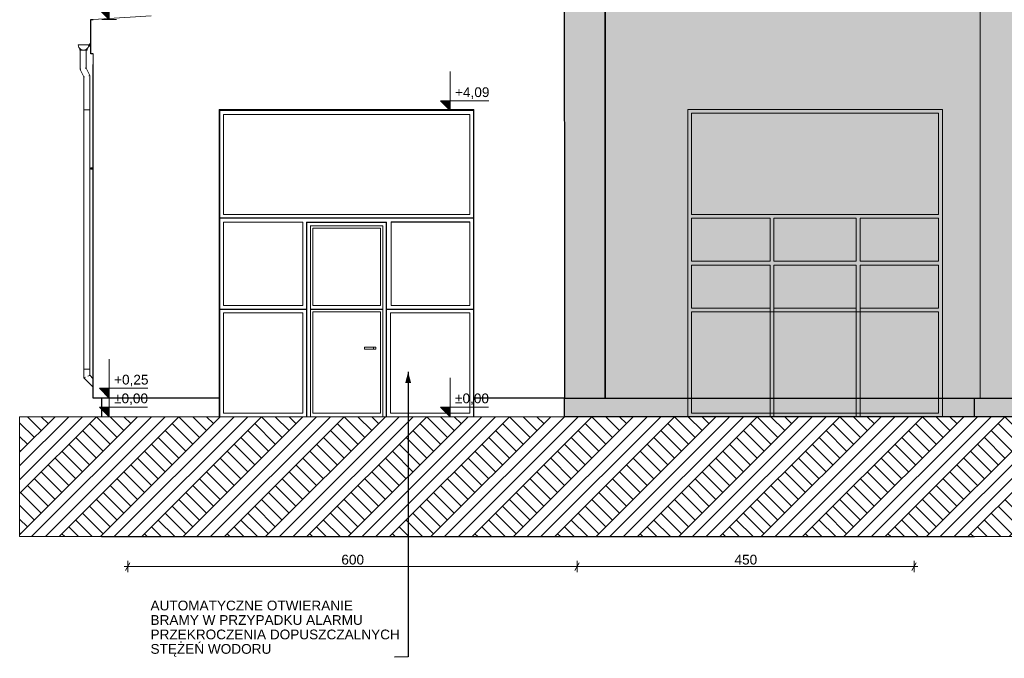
# Model space of a CAD drawing. Header units: centimetres. Extents: x -1412 to 8451, y -353 to 1224.
# Tile 22 of 24: x 5937 to 7252, y -353 to 500. Entities that reach past the tile are written whole.
import ezdxf

# ---------------------------------------------------------------- set-up
doc = ezdxf.new("R2010")
doc.units = ezdxf.units.CM
doc.header["$MEASUREMENT"] = 0
doc.linetypes.add('Wipeout_Contour', pattern=[100, 0, -100])
for name, color, linetype in [('00 - SUFIT Z BLACHY', 7, 'Continuous'), ('01 - myjnia', 7, 'Continuous'), ('131-Z Drogi', 7, 'Continuous'), ('280-A Dachy Powłoki', 7, 'Continuous'), ('299-A Wymiary Opisy', 7, 'Continuous'), ('420-K Ściany', 7, 'Continuous'), ('530 - Rynny i rury spustowe', 7, 'Continuous'), ('Nowe_299-A Wymiary Opisy', 7, 'Continuous'), ('Nowe_Drzwi Archicad', 7, 'Continuous'), ('Okna Archicada', 7, 'Continuous')]:
    doc.layers.add(name, color=color, linetype=linetype)
for name, color, linetype, lineweight in [('00 - SUFIT Z BLACHY_Nr_pióra__12', 7, 'Continuous', 13), ('01 - myjnia_Nr_pióra__11', 7, 'Continuous', 0), ('01 - myjnia_Nr_pióra__12', 7, 'Continuous', 13), ('0_Nr_pióra__12', 7, 'Continuous', 13), ('0_Nr_pióra__21', 7, 'Continuous', 20), ('131-Z Drogi_Nr_pióra__29', 7, 'Continuous', 20), ('299-A Wymiary Opisy_Nr_pióra__11', 7, 'Continuous', 0), ('420-K Ściany_Nr_pióra__12', 7, 'Continuous', 13), ('420-K Ściany_Nr_pióra__13', 7, 'Continuous', 25), ('450-K Belki_Nr_pióra__12', 7, 'Continuous', 13), ('530 - Rynny i rury spustowe_Nr_pióra__4', 7, 'Continuous', 20), ('Nowe_0_Nr_pióra__12', 7, 'Continuous', 13), ('Nowe_199-Z Wymiary i opisy_Nr_pióra__135', 5, 'Continuous', 20), ('Nowe_299-A Wymiary Opisy_Nr_pióra__11', 7, 'Continuous', 0), ('Nowe_420 - Wełna mineralna_Nr_pióra__12', 7, 'Continuous', 13), ('Nowe_420 - Wełna mineralna_Nr_pióra__13', 7, 'Continuous', 25), ('Nowe_420 - Wełna mineralna_Nr_pióra__93', 9, 'Continuous', 20), ('Nowe_Drzwi Archicad_Nr_pióra__12', 7, 'Continuous', 13), ('Nowe_Drzwi Archicad_Nr_pióra__3', 7, 'Continuous', 20), ('Okna Archicada_Nr_pióra__3', 7, 'Continuous', 20)]:
    doc.layers.add(name, color=color, linetype=linetype, lineweight=lineweight)
for name, color, linetype, lineweight, true_color in [('280-A Dachy Powłoki_Nr_pióra__92', 7, 'Continuous', 20, 0xdfdfdf), ('420-K Ściany_Nr_pióra__82', 7, 'Continuous', 20, 0xd9b486), ('530 - Rynny i rury spustowe_Nr_pióra__84', 7, 'Continuous', 20, 0x70828f), ('Nowe_420 - Wełna mineralna_Nr_pióra__43', 7, 'Continuous', 20, 0xb66956), ('Nowe_420 - Wełna mineralna_Nr_pióra__48', 7, 'Continuous', 20, 0xc7b59a), ('Nowe_420 - Wełna mineralna_Nr_pióra__51', 7, 'Continuous', 20, 0xbfcbcc)]:
    doc.layers.add(name, color=color, linetype=linetype, lineweight=lineweight, true_color=true_color)
doc.styles.add('STYL_AUTOMATYCZNY_1', font='arial.ttf')
doc.dimstyles.new('STYL_AUTOMATYCZNY__1', dxfattribs={"dimtxt": 13, "dimasz": 7.6, "dimexe": 0.18, "dimexo": 0.0625, "dimgap": 0, "dimtad": 1, "dimtih": 1, "dimtoh": 1, "dimdec": 0, "dimzin": 0, "dimdsep": 46, "dimtxsty": 'STYL_AUTOMATYCZNY_1', "dimblk": 'ARROWHEAD_2', "dimblk1": 'ARROWHEAD_2', "dimblk2": 'ARROWHEAD_2', "dimcen": 0.09, "dimclrd": 7, "dimclre": 7, "dimclrt": 7, "dimadec": 0, "dimazin": 0, "dimtfac": 1, "dimtdec": 4, "dimtmove": 0, "dimatfit": 3, "dimfxl": 0, "dimtolj": 1, "dimtzin": 0, "dimarcsym": 0})
doc.dimstyles.new('STYL_AUTOMATYCZNY__3', dxfattribs={"dimtxt": 0.18, "dimasz": 14.592, "dimexe": 0.18, "dimexo": 0.0625, "dimgap": 0, "dimtad": 0, "dimtih": 1, "dimtoh": 1, "dimdec": 4, "dimzin": 0, "dimdsep": 46, "dimcen": 0.09, "dimadec": 0, "dimazin": 0, "dimtfac": 1, "dimtdec": 4, "dimtmove": 0, "dimatfit": 3, "dimldrblk": 'ARROWHEAD_5', "dimfxl": 0, "dimtolj": 1, "dimtzin": 0, "dimarcsym": 0})

# ---------------------------------------------------------------- blocks, each defined once
blk = doc.blocks.new('ElemPrzekroju_246_3', base_point=(6039.1, -30.2))
at = {"layer": '420-K Ściany_Nr_pióra__13', "color": 7, "linetype": 'Continuous', "lineweight": 25}
for p, q in [((6034.9, -5.2), (6034.9, 439.8)), ((6097.9, -5.2), (6034.9, -5.2))]:
    blk.add_line(p, q, dxfattribs=at)
blk = doc.blocks.new('ElemPrzekroju_247_3', base_point=(6039.1, -30.2))
at = {"layer": '420-K Ściany_Nr_pióra__13', "color": 7, "linetype": 'Continuous', "lineweight": 25}
for p, q in [((6203.2, -5.2), (6097.9, -5.2)), ((6664.2, -5.2), (6543.2, -5.2))]:
    blk.add_line(p, q, dxfattribs=at)
blk = doc.blocks.new('ElemPrzekroju_248_3', base_point=(6039.1, -30.2))
at = {"layer": '420-K Ściany_Nr_pióra__13', "color": 7, "linetype": 'Continuous', "lineweight": 25}
for p, q in [((7628.7, 199.8), (7628.7, -5.2)), ((7630.3, -5.2), (7630.3, 199.8)), ((7219.5, -5.2), (7628.7, -5.2)), ((7628.7, -5.2), (7630.3, -5.2))]:
    blk.add_line(p, q, dxfattribs=at)
blk = doc.blocks.new('ElemPrzekroju_249_3', base_point=(6039.1, -30.2))
at = {"layer": '420-K Ściany_Nr_pióra__13', "color": 7, "linetype": 'Continuous', "lineweight": 25}
for p, q in [((6045.8, -5.2), (6045.8, -30.2)), ((6718.6, -5.2), (7211.5, -5.2)), ((7211.5, -5.2), (7211.5, -5.2)), ((7211.5, -5.2), (7211.5, -30.2)), ((7211.6, -30.2), (7211.6, -5.2)), ((6045.8, -130.2), (6045.8, -190.2)), ((7211.5, -130.2), (7211.5, -190.2)), ((7211.6, -190.2), (7211.6, -130.2)), ((6045.8, -190.2), (7211.5, -190.2)), ((7211.5, -190.2), (7211.6, -190.2))]:
    blk.add_line(p, q, dxfattribs=at)
blk = doc.blocks.new('ElemPrzekroju_250_3', base_point=(6039.1, -30.2))
at = {"layer": '0_Nr_pióra__12', "color": 7, "linetype": 'Continuous', "lineweight": 13}
for p, q in [((6203.3, -30.2), (6203.3, -5.2)), ((6203.3, -5.2), (6203.3, -5.2)), ((6203.3, -5.2), (6203.3, -30.2)), ((6543.3, -5.2), (6543.3, -30.2))]:
    blk.add_line(p, q, dxfattribs=at)
blk = doc.blocks.new('ElemPrzekroju_251_3', base_point=(6039.1, -30.2))
at = {"layer": '131-Z Drogi', "linetype": 'Continuous', "lineweight": 0, "true_color": 0x000000}
blk.add_hatch(color=18, dxfattribs=at).paths.add_polyline_path([(8013.2, -30.2), (5939.1, -30.2), (5939.1, -130.2), (8013.2, -130.2)])
at = {"layer": '131-Z Drogi_Nr_pióra__29', "color": 7, "linetype": 'Continuous', "lineweight": 20}
for p, q in [((8013.2, -30.2), (5939.1, -30.2)), ((8013.2, -130.2), (5939.1, -130.2))]:
    blk.add_line(p, q, dxfattribs=at)
blk = doc.blocks.new('ElemPrzekroju_252_3', base_point=(6039.1, -30.2))
at = {"layer": '00 - SUFIT Z BLACHY_Nr_pióra__12', "color": 7, "linetype": 'Continuous', "lineweight": 13}
for p, q in [((6664, 539.7), (6664.2, 539.7)), ((6034.9, 499.8), (6112.2, 504.7)), ((6034.9, 439.8), (6034.9, 454.1))]:
    blk.add_line(p, q, dxfattribs=at)
blk = doc.blocks.new('ElemPrzekroju_253_3', base_point=(6039.1, -30.2))
at = {"layer": '420-K Ściany_Nr_pióra__82', "color": 43, "linetype": 'Continuous', "lineweight": 20, "true_color": 0xd9b486}
for p, q in [((6664.2, 659.8), (6664.2, 539.7)), ((7219.5, -5.2), (7219.5, 581.7)), ((7219.5, -5.2), (7211.5, -5.2))]:
    blk.add_line(p, q, dxfattribs=at)
blk = doc.blocks.new('ElemPrzekroju_254_3', base_point=(6039.1, -30.2))
at = {"layer": '420-K Ściany_Nr_pióra__12', "color": 7, "linetype": 'Continuous', "lineweight": 13}
for p, q in [((6664.2, -5.2), (6664.2, 659.7)), ((6718.6, -5.2), (6718.6, 652.1)), ((6718.6, -5.2), (6664.2, -5.2))]:
    blk.add_line(p, q, dxfattribs=at)
blk = doc.blocks.new('ElemPrzekroju_263_3', base_point=(6039.1, -30.2))
at = {"layer": '280-A Dachy Powłoki_Nr_pióra__92', "color": 254, "linetype": 'Continuous', "lineweight": 20, "true_color": 0xdfdfdf}
for p, q in [((6028.9, 465.9), (6031.9, 468.8)), ((6030, 464.8), (6028.9, 465.9)), ((6031.9, 466.7), (6030, 464.8)), ((6031.9, 462.9), (6030, 464.8))]:
    blk.add_line(p, q, dxfattribs=at)
blk = doc.blocks.new('ElemPrzekroju_264_3', base_point=(6039.1, -30.2))
at = {"layer": '530 - Rynny i rury spustowe_Nr_pióra__4', "color": 7, "linetype": 'Continuous', "lineweight": 20}
for p, q in [((6014.9, 466.1), (6015.8, 462.6)), ((6021.9, 466.1), (6014.9, 466.1)), ((6015.8, 462.6), (6018.4, 460.1)), ((6016.9, 461.6), (6016.9, 459.1)), ((6028.9, 466.1), (6021.9, 466.1)), ((6025.4, 460.1), (6028, 462.6)), ((6026.9, 461.6), (6026.9, 459.1)), ((6028, 462.6), (6028.9, 466.1)), ((6016.9, 459.1), (6021.9, 459.1)), ((6018.4, 460.1), (6021.9, 459.1)), ((6021.9, 459.1), (6025.4, 460.1)), ((6026.9, 459.1), (6021.9, 459.1))]:
    blk.add_line(p, q, dxfattribs=at)
blk = doc.blocks.new('ElemPrzekroju_265_3', base_point=(6039.1, -30.2))
at = {"layer": '420-K Ściany_Nr_pióra__13', "color": 7, "linetype": 'Continuous', "lineweight": 25}
for p, q in [((6031.9, 454.1), (6031.9, 499.8)), ((6031.9, 499.8), (6034.9, 499.8)), ((6034.9, 454.1), (6031.9, 454.1))]:
    blk.add_line(p, q, dxfattribs=at)
blk = doc.blocks.new('ElemPrzekroju_266_3', base_point=(6039.1, -30.2))
at = {"layer": '530 - Rynny i rury spustowe_Nr_pióra__84', "color": 8, "linetype": 'Continuous', "lineweight": 20, "true_color": 0x70828f}
for p, q in [((6022.3, 379.3), (6022.3, 33.4)), ((6030.3, 379.3), (6030.3, 33.4)), ((6022.6, 33.4), (6022.3, 33.4)), ((6022.3, 33.4), (6022.3, 21.8)), ((6023.5, 33.4), (6022.6, 33.4)), ((6024.8, 33.4), (6023.5, 33.4)), ((6026.3, 33.4), (6024.8, 33.4)), ((6027.8, 33.4), (6026.3, 33.4)), ((6029.1, 33.4), (6027.8, 33.4)), ((6030, 33.4), (6029.1, 33.4)), ((6030.3, 33.4), (6030, 33.4)), ((6030.3, 33.4), (6030.3, 25.1)), ((6022.6, 21.9), (6022.3, 21.8)), ((6022.3, 21.8), (6034.1, 10)), ((6023.5, 22.3), (6022.6, 21.9)), ((6024.8, 22.8), (6023.5, 22.3)), ((6029.1, 24.6), (6027.8, 24.1)), ((6030, 25), (6029.1, 24.6)), ((6030.3, 25.1), (6030, 25)), ((6030.3, 25.1), (6034.9, 20.5)), ((6034.3, 10.2), (6034.1, 10)), ((6034.9, 10.8), (6034.3, 10.2))]:
    blk.add_line(p, q, dxfattribs=at)
blk = doc.blocks.new('ElemPrzekroju_267_3', base_point=(6039.1, -30.2))
at = {"layer": '530 - Rynny i rury spustowe_Nr_pióra__84', "color": 8, "linetype": 'Continuous', "lineweight": 20, "true_color": 0x70828f}
for p, q in [((6017.3, 459.1), (6017.3, 433.4)), ((6025.3, 459.1), (6025.3, 435.2)), ((6024.1, 435), (6025, 435.2)), ((6025, 435.2), (6025.3, 435.2)), ((6025.3, 435.2), (6030.3, 425.2)), ((6017.3, 433.4), (6017.6, 433.4)), ((6017.3, 433.4), (6022.3, 423.4)), ((6017.6, 433.4), (6018.5, 433.6)), ((6022.3, 423.4), (6022.6, 423.4)), ((6022.3, 423.4), (6022.3, 379.3)), ((6022.6, 423.4), (6023.5, 423.6)), ((6029.1, 425), (6030, 425.2)), ((6030, 425.2), (6030.3, 425.2)), ((6030.3, 425.2), (6030.3, 379.3)), ((6022.3, 379.3), (6022.6, 379.3)), ((6022.6, 379.3), (6023.5, 379.3)), ((6023.5, 379.3), (6024.8, 379.3)), ((6024.8, 379.3), (6026.3, 379.3)), ((6026.3, 379.3), (6027.8, 379.3)), ((6027.8, 379.3), (6029.1, 379.3)), ((6029.1, 379.3), (6030, 379.3)), ((6030, 379.3), (6030.3, 379.3))]:
    blk.add_line(p, q, dxfattribs=at)
blk = doc.blocks.new('ElemPrzekroju_268_3', base_point=(6039.1, -30.2))
at = {"layer": 'Okna Archicada_Nr_pióra__3', "color": 7, "linetype": 'Continuous', "lineweight": 20}
for p, q in [((6034.9, 302.7), (6031.9, 302.2)), ((6034.9, 302.7), (6032.3, 302.2)), ((6031.9, 302.2), (6031.9, 300.2)), ((6032.3, 302.2), (6031.9, 302.2)), ((6031.9, 300.2), (6032.9, 301.2)), ((6032.3, 300.2), (6031.9, 300.2)), ((6032.3, 302.2), (6032.3, 300.5)), ((6032.3, 300.2), (6033.3, 301.2)), ((6033.3, 301.2), (6032.9, 301.2))]:
    blk.add_line(p, q, dxfattribs=at)
blk = doc.blocks.new('ElemPrzekroju_269_3', base_point=(6039.1, -30.2))
at = {"layer": 'Okna Archicada_Nr_pióra__3', "color": 7, "linetype": 'Continuous', "lineweight": 20}
for p, q in [((6034.9, 302.7), (6032.3, 302.2)), ((6034.9, 302.6), (6032.6, 302.2)), ((6032.3, 302.2), (6032.3, 300.5)), ((6032.6, 302.2), (6032.3, 302.2)), ((6032.3, 300.2), (6033.3, 301.2)), ((6032.3, 300.2), (6032.3, 300.2)), ((6032.6, 300.2), (6032.3, 300.2)), ((6032.6, 302.2), (6032.6, 300.9)), ((6032.6, 300.2), (6033.6, 301.2)), ((6032.6, 300.5), (6032.6, 300.5)), ((6033.6, 301.2), (6033.3, 301.2))]:
    blk.add_line(p, q, dxfattribs=at)
blk = doc.blocks.new('ElemPrzekroju_270_3', base_point=(6039.1, -30.2))
at = {"layer": 'Okna Archicada_Nr_pióra__3', "color": 7, "linetype": 'Continuous', "lineweight": 20}
for p, q in [((6034.9, 302.6), (6032.7, 302.2)), ((6034.9, 302.5), (6033, 302.2)), ((6032.7, 302.2), (6032.7, 300.9)), ((6033, 302.2), (6032.7, 302.2)), ((6032.7, 300.2), (6033.7, 301.2)), ((6032.7, 300.6), (6032.7, 300.6)), ((6032.7, 300.3), (6032.7, 300.2)), ((6033, 300.2), (6032.7, 300.2)), ((6033, 302.2), (6033, 301.2)), ((6033, 300.2), (6034, 301.2)), ((6033, 300.9), (6033, 300.9)), ((6033, 300.6), (6033, 300.5)), ((6034, 301.2), (6033.7, 301.2))]:
    blk.add_line(p, q, dxfattribs=at)
blk = doc.blocks.new('ElemPrzekroju_271_3', base_point=(6039.1, -30.2))
at = {"layer": 'Okna Archicada_Nr_pióra__3', "color": 7, "linetype": 'Continuous', "lineweight": 20}
for p, q in [((6034.9, 302.2), (6034.6, 302.2)), ((6034.6, 302.2), (6034.6, 300.2)), ((6034.9, 302.2), (6034.6, 302.2)), ((6034.6, 300.2), (6034.9, 300.5)), ((6034.9, 300.2), (6034.6, 300.2))]:
    blk.add_line(p, q, dxfattribs=at)
blk = doc.blocks.new('ElemPrzekroju_281_3', base_point=(6039.1, -30.2))
at = {"layer": '0_Nr_pióra__12', "color": 7, "linetype": 'Continuous', "lineweight": 13}
for p, q in [((6203.2, 379.8), (6543.2, 379.8)), ((6203.2, -5.2), (6203.2, 379.8)), ((6203.3, 379.8), (6203.3, -5.2)), ((6543.2, 379.8), (6543.2, -5.2)), ((6203.3, -5.2), (6203.2, -5.2)), ((6203.3, -5.2), (6203.3, -5.2)), ((6203.3, -5.2), (6203.3, -5.2))]:
    blk.add_line(p, q, dxfattribs=at)
blk = doc.blocks.new('ElemPrzekroju_284_3', base_point=(6039.1, -30.2))
at = {"layer": '01 - myjnia', "linetype": 'Continuous', "lineweight": 0, "true_color": 0xffffff}
for points in [[(6542.8, -10.9), (6542.8, -11), (6543.3, -11), (6543.3, -10.9)], [(6542.8, -11.5), (6543.3, -11.5), (6543.3, -11), (6542.8, -11)], [(6542.8, -12.3), (6543.3, -12.3), (6543.3, -11.5), (6542.8, -11.5)], [(6542.8, -13.3), (6543.3, -13.3), (6543.3, -12.3), (6542.8, -12.3)], [(6542.8, -14.5), (6543.3, -14.5), (6543.3, -13.3), (6542.8, -13.3)], [(6542.8, -15.8), (6543.3, -15.8), (6543.3, -14.5), (6542.8, -14.5)], [(6542.8, -17.1), (6543.3, -17.1), (6543.3, -15.8), (6542.8, -15.8)], [(6542.8, -17.1), (6542.8, -18.3), (6543.3, -18.3), (6543.3, -17.1)], [(6542.8, -18.3), (6542.8, -19.3), (6543.3, -19.3), (6543.3, -18.3)], [(6542.8, -19.3), (6542.8, -20.1), (6543.3, -20.1), (6543.3, -19.3)], [(6542.8, -20.6), (6543.3, -20.6), (6543.3, -20.1), (6542.8, -20.1)], [(6542.8, -20.6), (6542.8, -20.7), (6543.3, -20.7), (6543.3, -20.6)]]:
    blk.add_hatch(color=7, dxfattribs=at).paths.add_polyline_path(points)
at = {"layer": '01 - myjnia_Nr_pióra__11', "color": 7, "linetype": 'Continuous', "lineweight": 0}
for p, q in [((6542.8, -10.9), (6543.3, -10.9)), ((6542.8, -20.7), (6543.3, -20.7))]:
    blk.add_line(p, q, dxfattribs=at)
blk = doc.blocks.new('ElemPrzekroju_287_3', base_point=(6039.1, -30.2))
at = {"layer": '01 - myjnia', "linetype": 'Continuous', "lineweight": 0, "true_color": 0xffffff}
for points in [[(6203.3, -11), (6203.8, -11), (6203.8, -10.9), (6203.3, -10.9)], [(6203.3, -11.5), (6203.8, -11.5), (6203.8, -11), (6203.3, -11)], [(6203.3, -12.3), (6203.8, -12.3), (6203.8, -11.5), (6203.3, -11.5)], [(6203.3, -13.3), (6203.8, -13.3), (6203.8, -12.3), (6203.3, -12.3)], [(6203.3, -14.5), (6203.8, -14.5), (6203.8, -13.3), (6203.3, -13.3)], [(6203.3, -15.8), (6203.8, -15.8), (6203.8, -14.5), (6203.3, -14.5)], [(6203.3, -15.8), (6203.3, -17.1), (6203.8, -17.1), (6203.8, -15.8)], [(6203.3, -17.1), (6203.3, -18.3), (6203.8, -18.3), (6203.8, -17.1)], [(6203.3, -18.3), (6203.3, -19.3), (6203.8, -19.3), (6203.8, -18.3)], [(6203.3, -19.3), (6203.3, -20.1), (6203.8, -20.1), (6203.8, -19.3)], [(6203.3, -20.1), (6203.3, -20.6), (6203.8, -20.6), (6203.8, -20.1)], [(6203.3, -20.6), (6203.3, -20.7), (6203.8, -20.7), (6203.8, -20.6)]]:
    blk.add_hatch(color=7, dxfattribs=at).paths.add_polyline_path(points)
at = {"layer": '01 - myjnia_Nr_pióra__11', "color": 7, "linetype": 'Continuous', "lineweight": 0}
for p, q in [((6203.8, -10.9), (6203.3, -10.9)), ((6203.8, -20.7), (6203.3, -20.7))]:
    blk.add_line(p, q, dxfattribs=at)
blk = doc.blocks.new('ElemPrzekroju_288_3', base_point=(6039.1, -30.2))
at = {"layer": '01 - myjnia', "linetype": 'Continuous', "lineweight": 0, "true_color": 0xffffff}
for points in [[(6542.3, 113.1), (6542.8, 113.1), (6542.8, -10.9), (6543.3, -10.9), (6543.3, -5.2), (6543.2, -5.2), (6543.2, 319.8), (6542.8, 319.8), (6542.8, 235.2), (6542.3, 235.2), (6542.3, 234.7), (6542.8, 234.7), (6542.8, 113.6), (6542.3, 113.6)], [(6533.3, 235.2), (6533.3, 234.7), (6533.7, 234.7), (6533.7, 235.2)], [(6533.7, 235.2), (6533.7, 234.7), (6534.9, 234.7), (6534.9, 235.2)], [(6534.9, 235.2), (6534.9, 234.7), (6536.7, 234.7), (6536.7, 235.2)], [(6539.2, 235.2), (6536.7, 235.2), (6536.7, 234.7), (6539.2, 234.7)], [(6539.2, 234.7), (6542.3, 234.7), (6542.3, 235.2), (6539.2, 235.2)], [(6533.7, 113.6), (6533.3, 113.6), (6533.3, 113.1), (6533.7, 113.1)], [(6534.9, 113.6), (6533.7, 113.6), (6533.7, 113.1), (6534.9, 113.1)], [(6536.7, 113.6), (6534.9, 113.6), (6534.9, 113.1), (6536.7, 113.1)], [(6539.2, 113.6), (6536.7, 113.6), (6536.7, 113.1), (6539.2, 113.1)], [(6539.2, 113.1), (6542.3, 113.1), (6542.3, 113.6), (6539.2, 113.6)]]:
    blk.add_hatch(color=7, dxfattribs=at).paths.add_polyline_path(points)
at = {"layer": '01 - myjnia_Nr_pióra__11', "color": 7, "linetype": 'Continuous', "lineweight": 0}
for p, q in [((6542.8, 319.8), (6543.2, 319.8)), ((6533.3, 234.7), (6533.3, 235.2)), ((6533.3, 113.1), (6533.3, 113.6))]:
    blk.add_line(p, q, dxfattribs=at)
blk = doc.blocks.new('ElemPrzekroju_289_3', base_point=(6039.1, -30.2))
at = {"layer": '01 - myjnia', "linetype": 'Continuous', "lineweight": 0, "true_color": 0xffffff}
for points in [[(6203.3, 350.3), (6203.3, 345.3), (6203.8, 345.3), (6203.8, 350.3)], [(6542.8, 350.3), (6542.8, 345.3), (6543.2, 345.3), (6543.2, 350.3)]]:
    blk.add_hatch(color=7, dxfattribs=at).paths.add_polyline_path(points)
at = {"layer": '01 - myjnia_Nr_pióra__12', "color": 7, "linetype": 'Continuous', "lineweight": 13}
for p, q in [((6203.8, 350.3), (6203.3, 350.3)), ((6203.8, 345.3), (6203.3, 345.3)), ((6543.2, 350.3), (6542.8, 350.3)), ((6543.2, 345.3), (6542.8, 345.3))]:
    blk.add_line(p, q, dxfattribs=at)
blk = doc.blocks.new('ElemPrzekroju_291_3', base_point=(6039.1, -30.2))
at = {"layer": '01 - myjnia', "linetype": 'Continuous', "lineweight": 0, "true_color": 0xffffff}
for points in [[(6203.3, 319.8), (6203.3, -10.9), (6203.8, -10.9), (6203.8, 113.1), (6206.4, 113.1), (6206.4, 113.6), (6203.8, 113.6), (6203.8, 234.7), (6206.4, 234.7), (6206.4, 235.2), (6203.8, 235.2), (6203.8, 319.8)], [(6206.4, 235.2), (6206.4, 234.7), (6209.5, 234.7), (6209.5, 235.2)], [(6209.5, 234.7), (6212, 234.7), (6212, 235.2), (6209.5, 235.2)], [(6212, 234.7), (6213.8, 234.7), (6213.8, 235.2), (6212, 235.2)], [(6213.8, 234.7), (6214.9, 234.7), (6214.9, 235.2), (6213.8, 235.2)], [(6214.9, 234.7), (6215.3, 234.7), (6215.3, 235.2), (6214.9, 235.2)], [(6206.4, 113.1), (6209.5, 113.1), (6209.5, 113.6), (6206.4, 113.6)], [(6212, 113.6), (6209.5, 113.6), (6209.5, 113.1), (6212, 113.1)], [(6213.8, 113.6), (6212, 113.6), (6212, 113.1), (6213.8, 113.1)], [(6214.9, 113.6), (6213.8, 113.6), (6213.8, 113.1), (6214.9, 113.1)], [(6215.3, 113.6), (6214.9, 113.6), (6214.9, 113.1), (6215.3, 113.1)]]:
    blk.add_hatch(color=7, dxfattribs=at).paths.add_polyline_path(points)
at = {"layer": '01 - myjnia_Nr_pióra__11', "color": 7, "linetype": 'Continuous', "lineweight": 0}
for p, q in [((6203.3, 319.8), (6203.8, 319.8)), ((6215.3, 234.7), (6215.3, 235.2)), ((6215.3, 113.1), (6215.3, 113.6))]:
    blk.add_line(p, q, dxfattribs=at)
blk = doc.blocks.new('ElemPrzekroju_292_3', base_point=(6039.1, -30.2))
at = {"layer": 'Nowe_Drzwi Archicad_Nr_pióra__12', "color": 7, "linetype": 'Continuous', "lineweight": 13}
for p, q in [((6421.7, 229.1), (6421.7, 229.6)), ((6421.7, 229.6), (6421.7, 229.1)), ((6320.4, 118.1), (6319.9, 118.1)), ((6319.9, 113.6), (6320.4, 113.6)), ((6320.4, 113.1), (6319.9, 113.1)), ((6319.9, 108.5), (6320.4, 108.5)), ((6426.2, 113.6), (6426.7, 113.6)), ((6426.7, 113.1), (6426.2, 113.1)), ((6426.2, 108.5), (6426.7, 108.5)), ((6320.4, -25.2), (6319.9, -25.2)), ((6426.7, -25.2), (6426.2, -25.2))]:
    blk.add_line(p, q, dxfattribs=at)
at = {"layer": 'Nowe_Drzwi Archicad_Nr_pióra__3', "color": 7, "linetype": 'Continuous', "lineweight": 20}
for p, q in [((6543, 350.3), (6543, 378.5)), ((6543, 319.8), (6543, 345.3)), ((6543, -30.2), (6543, -20.7))]:
    blk.add_line(p, q, dxfattribs=at)
blk = doc.blocks.new('ElemPrzekroju_293_3', base_point=(6039.1, -30.2))
at = {"layer": 'Nowe_Drzwi Archicad_Nr_pióra__12', "color": 7, "linetype": 'Continuous', "lineweight": 13}
for p, q in [((6542.8, 378.5), (6203.8, 378.5)), ((6203.8, 378.5), (6203.8, 235.2)), ((6209, 239.7), (6209, 373.4)), ((6209, 373.4), (6537.7, 373.4)), ((6537.7, 373.4), (6537.7, 239.7)), ((6542.8, 235.2), (6542.8, 378.5)), ((6537.7, 239.7), (6209, 239.7)), ((6203.8, 235.2), (6542.8, 235.2)), ((6542.8, 234.7), (6203.8, 234.7)), ((6203.8, 234.7), (6203.8, 113.6)), ((6209, 118.1), (6209, 229.6)), ((6209, 229.6), (6314.8, 229.6)), ((6314.8, 229.6), (6314.8, 118.1)), ((6319.9, 118.1), (6319.9, 229.6)), ((6319.9, 229.6), (6426.7, 229.6)), ((6325, 229.1), (6320.4, 229.1)), ((6320.4, 229.1), (6320.4, -30.2)), ((6421.6, 229.1), (6325, 229.1)), ((6325, -30.2), (6325, 224.6)), ((6426.2, 229.1), (6421.6, 229.1)), ((6421.6, 219.5), (6421.6, 224.6)), ((6426.2, -30.2), (6426.2, 229.1)), ((6426.7, 229.6), (6426.7, 118.1)), ((6537.7, 229.8), (6432.9, 229.8)), ((6432.9, 229.8), (6432.9, 229.6)), ((6432.9, 118.1), (6432.9, 229.6)), ((6432.9, 229.6), (6537.7, 229.6)), ((6537.7, 229.6), (6537.7, 229.8)), ((6537.7, 229.6), (6537.7, 118.1)), ((6542.8, 113.6), (6542.8, 234.7)), ((6418.5, 221.5), (6328.1, 221.5)), ((6328.1, 221.5), (6328.1, 118.1)), ((6328.1, 221.5), (6418.5, 221.5)), ((6418.5, 118.1), (6418.5, 221.5)), ((6421.6, 123.1), (6421.6, 219.5)), ((6421.6, 113.6), (6421.6, 123.1)), ((6203.8, 113.6), (6319.9, 113.6)), ((6319.9, 113.1), (6203.8, 113.1)), ((6203.8, 113.1), (6203.8, -30.2)), ((6314.8, 118.1), (6209, 118.1)), ((6209, -25.2), (6209, 108.5)), ((6209, 108.5), (6314.8, 108.5)), ((6314.8, 108.5), (6314.8, -25.2)), ((6319.9, 113.6), (6319.9, 118.1)), ((6319.9, -30.2), (6319.9, 113.1)), ((6325, 113.6), (6421.6, 113.6)), ((6330.2, 113.1), (6325, 113.1)), ((6328.1, 118.1), (6418.5, 118.1)), ((6418.5, 118.1), (6328.1, 118.1)), ((6418.5, 110), (6328.1, 110)), ((6328.1, 110), (6328.1, -25.2)), ((6328.1, 110), (6418.5, 110)), ((6421.6, 113.1), (6330.2, 113.1)), ((6418.5, -25.2), (6418.5, 110)), ((6421.6, 113.6), (6421.6, 113.1)), ((6421.6, 108), (6421.6, 113.1)), ((6421.6, 11.6), (6421.6, 108)), ((6426.7, 118.1), (6426.7, 113.6)), ((6426.7, 113.6), (6542.8, 113.6)), ((6542.8, 113.1), (6426.7, 113.1)), ((6426.7, 113.1), (6426.7, -30.2)), ((6431.9, -25.2), (6431.9, 108.5)), ((6431.9, 108.5), (6537.7, 108.5)), ((6432.9, 118.1), (6537.7, 118.1)), ((6537.7, 118.1), (6432.9, 118.1)), ((6537.7, 108.5), (6537.7, -25.2)), ((6542.8, -30.2), (6542.8, 113.1)), ((6421.6, -30.2), (6421.6, 11.6)), ((6314.8, -25.2), (6209, -25.2)), ((6328.1, -25.2), (6418.5, -25.2)), ((6418.5, -25.2), (6328.1, -25.2)), ((6537.7, -25.2), (6431.9, -25.2))]:
    blk.add_line(p, q, dxfattribs=at)
at = {"layer": 'Nowe_Drzwi Archicad_Nr_pióra__3', "color": 7, "linetype": 'Continuous', "lineweight": 20}
for p, q in [((6203.3, -30.2), (6203.3, 379.8)), ((6203.3, 378.5), (6203.8, 378.5)), ((6542.8, 378.5), (6543.2, 378.5))]:
    blk.add_line(p, q, dxfattribs=at)
blk = doc.blocks.new('*D340', base_point=(6039.1, -30.2))
at = {"layer": 'Nowe_299-A Wymiary Opisy_Nr_pióra__11', "color": 7, "linetype": 'Continuous', "lineweight": 0}
for p, q in [((6081.1, -237.7), (6081.1, -222.7)), ((6681.1, -237.7), (6681.1, -222.7)), ((6076.2, -230.2), (6081.1, -230.2)), ((6084, -225.2), (6078.2, -235.2)), ((6081.1, -230.2), (6681.1, -230.2)), ((6684, -225.2), (6678.2, -235.2))]:
    blk.add_line(p, q, dxfattribs=at)
at = {"layer": 'Nowe_299-A Wymiary Opisy_Nr_pióra__11', "color": 7, "lineweight": 0, "insert": (6366.3, -227.6), "char_height": 13, "attachment_point": 7, "style": 'STYL_AUTOMATYCZNY_1'}
blk.add_mtext('\\A1;{\\pql;\\fArial|b0|i0|c238|p0;\\W1.000000;600}', dxfattribs=at)
blk = doc.blocks.new('ARROWHEAD_2')
at = {"color": 0, "linetype": 'Continuous', "lineweight": 0}
for p, q in [((0, 0), (-1, 0)), ((-0.38, -0.66), (0.38, 0.66))]:
    blk.add_line(p, q, dxfattribs=at)
blk = doc.blocks.new('*D341', base_point=(6039.1, -30.2))
at = {"layer": 'Nowe_299-A Wymiary Opisy_Nr_pióra__11', "color": 7, "linetype": 'Continuous', "lineweight": 0}
for p, q in [((6681.1, -237.7), (6681.1, -222.7)), ((7131.1, -237.7), (7131.1, -222.7)), ((6684, -225.2), (6678.2, -235.2)), ((6681.1, -230.2), (7131.1, -230.2)), ((7128.2, -235.2), (7134, -225.2)), ((7131.1, -230.2), (7136, -230.2))]:
    blk.add_line(p, q, dxfattribs=at)
at = {"layer": 'Nowe_299-A Wymiary Opisy_Nr_pióra__11', "color": 7, "lineweight": 0, "insert": (6891.3, -227.6), "char_height": 13, "attachment_point": 7, "style": 'STYL_AUTOMATYCZNY_1'}
blk.add_mtext('\\A1;{\\pql;\\fArial|b0|i0|c238|p0;\\W1.000000;450}', dxfattribs=at)
blk = doc.blocks.new('Wymiary_16_3', base_point=(6056.3, -30.2))
at = {"layer": '299-A Wymiary Opisy_Nr_pióra__11', "linetype": 'Continuous', "lineweight": 0}
for points in [[(6056.3, 499.8), (6056.3, 512.8), (6043.3, 512.8)], [(6056.3, -5.2), (6056.3, 7.8), (6043.3, 7.8)], [(6056.3, -30.2), (6056.3, -17.2), (6043.3, -17.2)]]:
    blk.add_hatch(color=7, dxfattribs=at).paths.add_polyline_path(points)
at = {"layer": '299-A Wymiary Opisy_Nr_pióra__11', "color": 7, "linetype": 'Continuous', "lineweight": 0}
for p, q in [((6056.3, 499.8), (6056.3, 551.8)), ((6056.3, 499.8), (6043.3, 512.8)), ((6043.3, 512.8), (6056.3, 512.8)), ((6056.3, 499.8), (6046.6, 499.8)), ((6056.3, 512.8), (6107.9, 512.8)), ((6056.3, 499.8), (6066.1, 499.8)), ((6056.3, -5.2), (6056.3, 46.8)), ((6056.3, -30.2), (6056.3, 21.8)), ((6056.3, -5.2), (6043.3, 7.8)), ((6043.3, 7.8), (6056.3, 7.8)), ((6056.3, 7.8), (6107.9, 7.8)), ((6056.3, -5.2), (6046.6, -5.2)), ((6056.3, -5.2), (6066.1, -5.2)), ((6056.3, -30.2), (6043.3, -17.2)), ((6043.3, -17.2), (6056.3, -17.2)), ((6056.3, -17.2), (6107.3, -17.2)), ((6056.3, -30.2), (6046.6, -30.2)), ((6056.3, -30.2), (6066.1, -30.2))]:
    blk.add_line(p, q, dxfattribs=at)
at = {"layer": '299-A Wymiary Opisy_Nr_pióra__11', "color": 7, "lineweight": 0, "char_height": 13, "attachment_point": 7, "style": 'STYL_AUTOMATYCZNY_1'}
for s, insert in [('\\A1;{\\pql;\\fArial|b0|i0|c238|p0;\\W1.000000;+5,30}', (6062.8, 515.4)), ('\\A1;{\\pql;\\fArial|b0|i0|c238|p0;\\W1.000000;+0,25}', (6062.8, 10.4)), ('\\A1;{\\pql;\\fArial|b0|i0|c238|p0;\\W1.000000;±0,00}', (6062.8, -14.6))]:
    blk.add_mtext(s, dxfattribs=dict(at, insert=insert))
blk = doc.blocks.new('Wymiary_17_3', base_point=(6511.6, -130.2))
at = {"layer": '299-A Wymiary Opisy_Nr_pióra__11', "linetype": 'Continuous', "lineweight": 0}
for points in [[(6511.6, 378.5), (6511.6, 391.5), (6498.6, 391.5)], [(6511.6, -30.2), (6511.6, -17.2), (6498.6, -17.2)], [(6511.6, -130.2), (6511.6, -117.2), (6498.6, -117.2)]]:
    blk.add_hatch(color=7, dxfattribs=at).paths.add_polyline_path(points)
at = {"layer": '299-A Wymiary Opisy_Nr_pióra__11', "color": 7, "linetype": 'Continuous', "lineweight": 0}
for p, q in [((6511.6, 378.5), (6511.6, 430.5)), ((6511.6, 378.5), (6498.6, 391.5)), ((6498.6, 391.5), (6511.6, 391.5)), ((6511.6, 391.5), (6563.2, 391.5)), ((6511.6, 378.5), (6501.9, 378.5)), ((6511.6, 378.5), (6521.4, 378.5)), ((6511.6, -30.2), (6511.6, 21.8)), ((6511.6, -30.2), (6498.6, -17.2)), ((6498.6, -17.2), (6511.6, -17.2)), ((6511.6, -17.2), (6562.6, -17.2)), ((6511.6, -30.2), (6501.9, -30.2)), ((6511.6, -30.2), (6521.4, -30.2)), ((6511.6, -130.2), (6511.6, -78.2)), ((6511.6, -130.2), (6498.6, -117.2)), ((6498.6, -117.2), (6511.6, -117.2)), ((6511.6, -117.2), (6558.8, -117.2)), ((6511.6, -130.2), (6501.9, -130.2)), ((6511.6, -130.2), (6521.4, -130.2))]:
    blk.add_line(p, q, dxfattribs=at)
at = {"layer": '299-A Wymiary Opisy_Nr_pióra__11', "color": 7, "lineweight": 0, "char_height": 13, "attachment_point": 7, "style": 'STYL_AUTOMATYCZNY_1'}
for s, insert in [('\\A1;{\\pql;\\fArial|b0|i0|c238|p0;\\W1.000000;+4,09}', (6518.1, 394.1)), ('\\A1;{\\pql;\\fArial|b0|i0|c238|p0;\\W1.000000;±0,00}', (6518.1, -14.6)), ('\\A1;{\\pql;\\fArial|b0|i0|c238|p0;\\W1.000000;-1,00}', (6518.1, -114.6))]:
    blk.add_mtext(s, dxfattribs=dict(at, insert=insert))
blk = doc.blocks.new('ARROWHEAD_5')
at = {"linetype": 'Continuous', "lineweight": 0}
blk.add_hatch(color=0, dxfattribs=at).paths.add_polyline_path([(-1, 0.2679), (0, 0), (-1, -0.2679)])
at = {"color": 0, "linetype": 'Continuous', "lineweight": 0}
blk.add_line((0, 0), (-1, 0), dxfattribs=at)

msp = doc.modelspace()

# ---------------------------------------------------------------- hatches: boundary and pattern name
at = {"layer": 'Nowe_420 - Wełna mineralna_Nr_pióra__43', "linetype": 'Continuous', "lineweight": 0, "true_color": 0x997269}
msp.add_hatch(color=35, dxfattribs=at).paths.add_polyline_path([(6664.2, -5.2), (8451.3, -5.2), (8451.3, -30.2), (6664.2, -30.2)])
at = {"layer": 'Nowe_420 - Wełna mineralna_Nr_pióra__48', "linetype": 'Continuous', "lineweight": 0, "true_color": 0xcdbfab}
for points in [[(6718.6, -5.2), (6718.6, 678.1), (8451.3, 491.7), (8451.3, 540.6), (6663.8, 733.5), (6664.2, -5.2)], [(6718.6, 678.1), (6718.6, -5.2), (8451.3, -5.2), (8451.3, 491.7)]]:
    msp.add_hatch(color=9, dxfattribs=at).paths.add_polyline_path(points)
at = {"layer": 'Nowe_420 - Wełna mineralna_Nr_pióra__51', "linetype": 'Continuous', "lineweight": 0, "true_color": 0xcfd8d8}
for points in [[(6833.9, 234.8), (6833.9, 177.3), (6938.9, 177.3), (6938.9, 234.8)], [(7053.9, 234.8), (6943.9, 234.8), (6943.9, 177.3), (7053.9, 177.3)], [(7058.9, 177.3), (7163.9, 177.3), (7163.9, 234.8), (7058.9, 234.8)], [(6833.9, 114.8), (6938.9, 114.8), (6938.9, 172.3), (6833.9, 172.3)], [(6943.9, 114.8), (7053.9, 114.8), (7053.9, 172.3), (6943.9, 172.3)], [(7058.9, 172.3), (7058.9, 114.8), (7163.9, 114.8), (7163.9, 172.3)]]:
    msp.add_hatch(color=254, dxfattribs=at).paths.add_polyline_path(points)
at = {"layer": 'Nowe_420 - Wełna mineralna_Nr_pióra__93', "linetype": 'Continuous', "lineweight": 20}
for points in [[(6828.9, 379.8), (7168.9, 379.8), (7168.9, -30.2), (6828.9, -30.2)], [(7163.9, 374.8), (6833.9, 374.8), (6833.9, 239.8), (7163.9, 239.8)], [(7163.9, 109.8), (6833.9, 109.8), (6833.9, -25.2), (7163.9, -25.2)]]:
    msp.add_hatch(color=9, dxfattribs=at).paths.add_polyline_path(points)

# ---------------------------------------------------------------- linework, layer by layer
at = {"layer": '0_Nr_pióra__12', "color": 7, "linetype": 'Continuous', "lineweight": 13}
for p, q in [((6412.2, 62.8), (6397.2, 62.8)), ((6397.2, 62.8), (6397.2, 59.8)), ((6412.2, 59.8), (6397.2, 59.8)), ((6409.2, 62.8), (6409.2, 59.8)), ((6412.2, 59.8), (6412.2, 62.8))]:
    msp.add_line(p, q, dxfattribs=at)
at = {"layer": '450-K Belki_Nr_pióra__12', "color": 7, "linetype": 'Continuous', "lineweight": 13}
msp.add_line((6324.7, 224.8), (6421.8, 224.8), dxfattribs=at)
at = {"layer": 'Nowe_0_Nr_pióra__12', "color": 7, "linetype": 'Continuous', "lineweight": 13}
for p, q in [((6938.9, 114.8), (6938.9, -30.2)), ((6943.9, 114.8), (6943.9, -30.2)), ((7053.9, 114.8), (7053.9, -30.2)), ((7058.9, 114.8), (7058.9, -30.2))]:
    msp.add_line(p, q, dxfattribs=at)
at = {"layer": 'Nowe_420 - Wełna mineralna_Nr_pióra__12', "color": 7, "linetype": 'Continuous', "lineweight": 13, "flags": 128}
for points in [[(6828.9, 379.8), (7168.9, 379.8), (7168.9, -30.2), (6828.9, -30.2)], [(7163.9, 374.8), (6833.9, 374.8), (6833.9, 239.8), (7163.9, 239.8)], [(6833.9, 234.8), (6833.9, 177.3), (6938.9, 177.3), (6938.9, 234.8)], [(7053.9, 234.8), (6943.9, 234.8), (6943.9, 177.3), (7053.9, 177.3)], [(7058.9, 177.3), (7163.9, 177.3), (7163.9, 234.8), (7058.9, 234.8)], [(6833.9, 114.8), (6938.9, 114.8), (6938.9, 172.3), (6833.9, 172.3)], [(6943.9, 114.8), (7053.9, 114.8), (7053.9, 172.3), (6943.9, 172.3)], [(7058.9, 172.3), (7058.9, 114.8), (7163.9, 114.8), (7163.9, 172.3)], [(7163.9, 109.8), (6833.9, 109.8), (6833.9, -25.2), (7163.9, -25.2)]]:
    msp.add_lwpolyline(points, close=True, dxfattribs=at)
at = {"layer": 'Nowe_420 - Wełna mineralna_Nr_pióra__13', "color": 7, "linetype": 'Continuous', "lineweight": 25, "flags": 128}
for points in [[(6718.6, -5.2), (6718.6, 678.1), (8451.3, 491.7), (8451.3, 540.6), (6663.8, 733.5), (6664.2, -5.2)], [(6718.6, 678.1), (6718.6, -5.2), (8451.3, -5.2), (8451.3, 491.7)], [(6664.2, -5.2), (8451.3, -5.2), (8451.3, -30.2), (6664.2, -30.2)]]:
    msp.add_lwpolyline(points, close=True, dxfattribs=at)

# ---------------------------------------------------------------- block references
at = {"lineweight": 0}
for name in ['ElemPrzekroju_281_3', 'ElemPrzekroju_250_3']:
    msp.add_blockref(name, (6039.1, -30.2), dxfattribs=at)
at = {"layer": '00 - SUFIT Z BLACHY', "lineweight": 0}
msp.add_blockref('ElemPrzekroju_252_3', (6039.1, -30.2), dxfattribs=at)
at = {"layer": '01 - myjnia', "lineweight": 0}
for name in ['ElemPrzekroju_289_3', 'ElemPrzekroju_291_3', 'ElemPrzekroju_288_3', 'ElemPrzekroju_287_3', 'ElemPrzekroju_284_3']:
    msp.add_blockref(name, (6039.1, -30.2), dxfattribs=at)
at = {"layer": '131-Z Drogi', "lineweight": 0}
msp.add_blockref('ElemPrzekroju_251_3', (6039.1, -30.2), dxfattribs=at)
at = {"layer": '280-A Dachy Powłoki', "lineweight": 0}
msp.add_blockref('ElemPrzekroju_263_3', (6039.1, -30.2), dxfattribs=at)
at = {"layer": '299-A Wymiary Opisy', "color": 7, "linetype": 'Continuous', "lineweight": 0}
for name, p in [('Wymiary_16_3', (6056.3, -30.2)), ('Wymiary_17_3', (6511.6, -130.2))]:
    msp.add_blockref(name, p, dxfattribs=at)
at = {"layer": '420-K Ściany', "lineweight": 0}
for name in ['ElemPrzekroju_253_3', 'ElemPrzekroju_254_3', 'ElemPrzekroju_265_3', 'ElemPrzekroju_246_3', 'ElemPrzekroju_248_3', 'ElemPrzekroju_249_3', 'ElemPrzekroju_247_3']:
    msp.add_blockref(name, (6039.1, -30.2), dxfattribs=at)
at = {"layer": '530 - Rynny i rury spustowe', "lineweight": 0}
for name in ['ElemPrzekroju_264_3', 'ElemPrzekroju_267_3', 'ElemPrzekroju_266_3']:
    msp.add_blockref(name, (6039.1, -30.2), dxfattribs=at)
at = {"layer": 'Nowe_Drzwi Archicad', "lineweight": 0}
for name in ['ElemPrzekroju_293_3', 'ElemPrzekroju_292_3']:
    msp.add_blockref(name, (6039.1, -30.2), dxfattribs=at)
at = {"layer": 'Okna Archicada', "lineweight": 0}
for name in ['ElemPrzekroju_268_3', 'ElemPrzekroju_269_3', 'ElemPrzekroju_270_3', 'ElemPrzekroju_271_3']:
    msp.add_blockref(name, (6039.1, -30.2), dxfattribs=at)

# ---------------------------------------------------------------- texts
at = {"layer": 'Nowe_199-Z Wymiary i opisy_Nr_pióra__135', "color": 5, "linetype": 'Continuous', "lineweight": 20, "insert": (6111.4, -350.5), "char_height": 13, "attachment_point": 7, "line_spacing_factor": 0.890992, "style": 'STYL_AUTOMATYCZNY_1'}
msp.add_mtext('\\A1;{\\pql;\\fArial|b0|i0|c238|p0;\\W1.000000;AUTOMATYCZNE OTWIERANIE\\P\\pql;\\fArial|b0|i0|c238|p0;\\W1.000000;BRAMY W PRZYPADKU ALARMU\\P\\pql;\\fArial|b0|i0|c238|p0;\\W1.000000;PRZEKROCZENIA DOPUSZCZALNYCH\\P\\pql;\\fArial|b0|i0|c238|p0;\\W1.000000;STĘŻEŃ WODORU}', dxfattribs=at)

# ---------------------------------------------------------------- dimensions: what is measured, and where the dimension line sits
at = {"layer": 'Nowe_299-A Wymiary Opisy', "color": 7, "linetype": 'Continuous', "lineweight": 0}
for base, p1, p2, picture, middle in [((6681.1, -230.2), (6081.1, -230.2), (6681.1, -230.2), '*D340', (6381.1, -221.1)), ((7131.1, -230.2), (6681.1, -230.2), (7131.1, -230.2), '*D341', (6906.1, -221.1))]:
    dim = msp.add_linear_dim(base=base, p1=p1, p2=p2, dimstyle='STYL_AUTOMATYCZNY__1', dxfattribs=at)
    dim.commit()
    dim.dimension.update_dxf_attribs({"geometry": picture, "text_midpoint": middle, "dimtype": 160})

# ---------------------------------------------------------------- next in the draw order: wipeouts: each hides what was drawn before it
at = {"color": 254, "linetype": 'Wipeout_Contour', "lineweight": 0, "ltscale": 28781.345656}
msp.add_wipeout([(8451.3, -30.2), (5936.7, -30.2), (5936.7, -190.2), (8451.3, -190.2)], dxfattribs=at)

# ---------------------------------------------------------------- next in the draw order: hatches: boundary and pattern name
at = {"layer": '0_Nr_pióra__12', "linetype": 'Continuous', "lineweight": 13}
h = msp.add_hatch(dxfattribs=at)
h.set_pattern_fill('Grunt_0003', style=0, pattern_type=2)
h.set_pattern_definition([(45, (6039.077, -30.246), (-27.57716, 27.57716), []), (45, (6029.885, -21.05), (-55.1543, 55.1543), []), (45, (6020.69, -11.86), (-55.1543, 55.1543), []), (135, (6011.5, -2.669), (9.19239, 9.19239), [39, -39])])
h.paths.add_polyline_path([(8451.3, -30.2), (5936.7, -30.2), (5936.7, -190.2), (8451.3, -190.2)])

# ---------------------------------------------------------------- next in the draw order: linework, layer by layer
at = {"layer": '0_Nr_pióra__21', "color": 7, "linetype": 'Continuous', "lineweight": 20, "flags": 128}
msp.add_lwpolyline([(8451.3, -30.2), (5936.7, -30.2), (5936.7, -190.2), (8451.3, -190.2)], close=True, dxfattribs=at)

# ---------------------------------------------------------------- next in the draw order: leaders
at = {"layer": 'Nowe_199-Z Wymiary i opisy_Nr_pióra__135', "color": 5, "linetype": 'Continuous', "lineweight": 20, "annotation_type": 0, "has_hookline": 1, "hookline_direction": 1, "text_width": 329.9}
msp.add_leader([(6455.5, 29.6), (6455.5, -350.5), (6437.3, -351.2)], dimstyle='STYL_AUTOMATYCZNY__3', dxfattribs=at)

doc.saveas('drawing.dxf')
